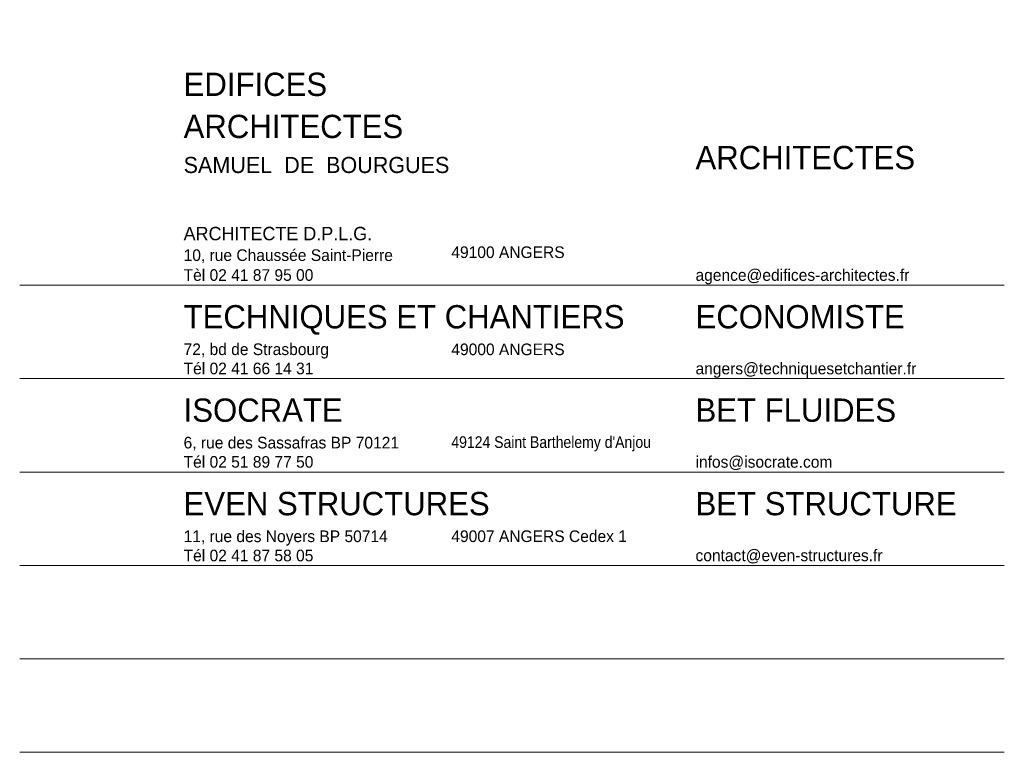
# Model space of a CAD drawing. Header units: millimetres. Extents: x -4899 to 185390, y -66936 to 47814.
# Tile 37 of 37: x 168221 to 168331, y 47732 to 47814. Entities that reach past the tile are written whole.
import ezdxf
from ezdxf.xclip import XClip

# ---------------------------------------------------------------- set-up
doc = ezdxf.new("R2010")
doc.units = ezdxf.units.MM
doc.header["$MEASUREMENT"] = 0
doc.header["$XCLIPFRAME"] = 0
doc.set_wipeout_variables(frame=1)
doc.linetypes.add('Wipeout_Contour', pattern=[1000, 0, -1000])
doc.layers.add('Logo N&B_2_0', color=7, linetype='Continuous')
doc.layers.add('Nouveau_0', color=7, linetype='Continuous')
doc.styles.add('STYLE_GENERE_7', font='txt')
picture_1 = doc.add_image_def('image1.jpg', size_in_pixel=(780, 1130))

# ---------------------------------------------------------------- blocks, each defined once
blk = doc.blocks.new('Dessin_1_2', base_point=(168217.7, 47783.03))
at = {"color": 254, "linetype": 'Wipeout_Contour', "lineweight": 0, "ltscale": 699552.632644}
blk.add_wipeout([(168221.09, 47784.52), (168237.48, 47784.52), (168237.48, 47814.14), (168221.09, 47814.14)], dxfattribs=at).dxf.layer = 'Logo N&B_2_0'
at = {"layer": 'Logo N&B_2_0', "color": 7, "lineweight": 9}
image = blk.add_image(picture_1, insert=(168217.7, 47783.03), size_in_units=(23.62, 34.22), dxfattribs=at)
image.set_boundary_path([(-0.5, -0.5), (779.5, 1129.5)])

msp = doc.modelspace()

# ---------------------------------------------------------------- linework, layer by layer
at = {"color": 7, "linetype": 'Continuous', "lineweight": 9}
for p, q in [((168221.06, 47774.06), (168331.06, 47774.06)), ((168221.06, 47763.62), (168331.06, 47763.62)), ((168221.06, 47753.19), (168331.06, 47753.19)), ((168221.06, 47742.75), (168331.06, 47742.75)), ((168221.06, 47732.32), (168331.06, 47732.32))]:
    msp.add_line(p, q, dxfattribs=at)

# ---------------------------------------------------------------- block references
ref = msp.add_blockref('Dessin_1_2', (168217.7, 47783.03), dxfattribs=at)
XClip(ref).set_block_clipping_path([(168221.0904497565, 47784.522757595), (168237.476205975, 47814.1361002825)])

# ---------------------------------------------------------------- texts
at = {"color": 7, "linetype": 'Continuous', "lineweight": 9, "insert": (168239.37, 47808.22), "char_height": 2.6, "attachment_point": 1, "line_spacing_factor": 1.085502, "style": 'STYLE_GENERE_7'}
msp.add_mtext('\\A1;EDIFICES\\PARCHITECTES\\P{\\H0.69231x;SAMUEL  DE  BOURGUES}', dxfattribs=at)
at = {"color": 7, "linetype": 'Continuous', "lineweight": 9, "attachment_point": 1, "style": 'STYLE_GENERE_7'}
for s, insert, char_height in [('\\A1;ARCHITECTES', (168296.56, 47800.04), 2.6), ('\\A1;49100 ANGERS', (168269.28, 47788.82), 1.3), ('\\A1;Tèl 02 41 87 95 00', (168239.37, 47786.27), 1.3), ('\\A1;agence@edifices-architectes.fr', (168296.56, 47786.27), 1.3), ('\\A1;TECHNIQUES ET CHANTIERS', (168239.37, 47782.26), 2.6), ('\\A1;ECONOMISTE', (168296.56, 47782.26), 2.6), ('\\A1;49000 ANGERS', (168269.28, 47777.97), 1.3), ('\\A1;angers@techniquesetchantier.fr', (168296.56, 47775.83), 1.3), ('\\A1;ISOCRATE', (168239.37, 47771.83), 2.6), ('\\A1;BET FLUIDES', (168296.56, 47771.83), 2.6), ("\\A1;{\\W0.9;49124 Saint Barthelemy d'Anjou}", (168269.28, 47767.61), 1.3), ('\\A1;infos@isocrate.com', (168296.56, 47765.4), 1.3), ('\\A1;EVEN STRUCTURES', (168239.37, 47761.39), 2.6), ('\\A1;BET STRUCTURE', (168296.56, 47761.39), 2.6), ('\\A1;49007 ANGERS Cedex 1', (168269.28, 47757.1), 1.3), ('\\A1;contact@even-structures.fr', (168296.56, 47754.96), 1.3)]:
    msp.add_mtext(s, dxfattribs=dict(at, insert=insert, char_height=char_height))
at = {"layer": 'Nouveau_0', "color": 7, "linetype": 'Continuous', "lineweight": 9, "attachment_point": 1, "style": 'STYLE_GENERE_7'}
for s, insert, char_height, line_spacing_factor in [('\\A1;ARCHITECTE D.P.L.G.\\P{\\H0.86667x;10, rue Chaussée Saint-Pierre}', (168239.37, 47791), 1.5, 1.004272), ('\\A1;72, bd de Strasbourg\\PTél 02 41 66 14 31', (168239.37, 47777.98), 1.3, 0.990428), ('\\A1;6, rue des Sassafras BP 70121\\PTél 02 51 89 77 50', (168239.37, 47767.55), 1.3, 0.990428), ('\\A1;11, rue des Noyers BP 50714\\PTél 02 41 87 58 05', (168239.37, 47757.09), 1.3, 0.990155)]:
    msp.add_mtext(s, dxfattribs=dict(at, insert=insert, char_height=char_height, line_spacing_factor=line_spacing_factor))

# ---------------------------------------------------------------- next in the draw order: linework, layer by layer
at = {"color": 7, "linetype": 'Continuous', "lineweight": 9}
msp.add_line((168221.06, 47784.49), (168331.06, 47784.49), dxfattribs=at)

doc.saveas('drawing.dxf')
